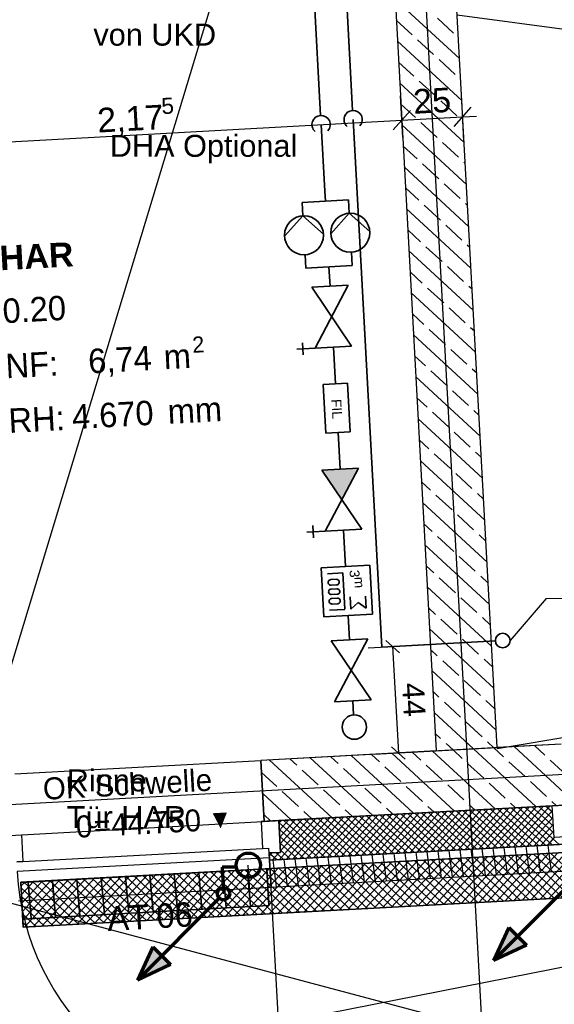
# Model space of a CAD drawing. Extents: x -181 to 1388, y 138 to 979.
# Tile 25 of 82: x 611 to 655, y 296 to 377. Entities that reach past the tile are written whole.
import ezdxf
from ezdxf.lldxf.tags import DXFTag

# ---------------------------------------------------------------- set-up
doc = ezdxf.new("R2010")
doc.units = 0
doc.layers.get('0').update_dxf_attribs({"lineweight": 25})
for name, color, linetype, lineweight, true_color in [('01AFU Allgemein Bemaßung', 7, 'Continuous', 25, 0x848484), ('20 Außenwände', 7, 'Continuous', 25, 0x848484), ('20 Bodenaufbau - Gefällelinien', 7, 'Continuous', 25, 0x848484), ('20 Dach Stb-Decke', 7, 'Continuous', 25, 0x848484), ('20 Höhen Schwellen', 7, 'Continuous', 25, 0x848484), ('20 Innenwände', 7, 'Continuous', 25, 0x848484), ('20 Räume Innen', 7, 'Continuous', 25, 0x848484), ('70 Bodenabläufe+Rinnen', 7, 'Continuous', 25, 0x848484), ('A-0', 7, 'Continuous', 25, 0x848484), ('S_Betriebswasser', 3, 'Buchstabe-B', 35, 0x00ff00), ('S_Einrichtung', 7, 'Continuous', 35, 0x9dff9d), ('S_Kaltwasser', 3, 'Continuous', 35, 0x00ff00), ('S_Mass', 150, 'Continuous', 25, 0x007fff), ('S_Schmutzwasser', 5, 'Continuous', 70, 0x0000ff)]:
    doc.layers.add(name, color=color, linetype=linetype, lineweight=lineweight, true_color=true_color)
for name, color, linetype, lineweight in [('02 Raster Gebäude', 7, 'Continuous', 25), ('S_Beschriftung', 7, 'Continuous', 25), ('X_Geometrie', 7, 'Continuous', 25), ('X_Text', 7, 'Continuous', 25)]:
    doc.layers.add(name, color=color, linetype=linetype, lineweight=lineweight)
doc.styles.get("Standard").update_dxf_attribs({"font": 'arial.ttf'})
tags = doc.linetypes.add('Buchstabe-B', pattern='A,82,-6,["B",Standard,S=3.6,R=0,X=-3.6,Y=-1.8],-2', length=90).pattern_tags.tags
tags[15:16] = [DXFTag(74, 4), DXFTag(75, 0), DXFTag(340, '0'), DXFTag(46, 0.0), DXFTag(50, 0.0), DXFTag(44, 0.0), DXFTag(45, 0.0)]
tags[4:5] = [DXFTag(74, 4), DXFTag(75, 0), DXFTag(340, '0'), DXFTag(46, 0.0), DXFTag(50, 0.0), DXFTag(44, 0.0), DXFTag(45, 0.0)]
tags = doc.linetypes.add('Raster', pattern=[0.2, 0.1, -0.05, 0, -0.05]).pattern_tags.tags
tags[10:11] = [DXFTag(74, 4), DXFTag(75, 0), DXFTag(340, '0'), DXFTag(46, 1.0), DXFTag(50, 0.0), DXFTag(44, 0.0), DXFTag(45, 0.0)]
tags[8:9] = [DXFTag(74, 4), DXFTag(75, 0), DXFTag(340, '0'), DXFTag(46, 1.0), DXFTag(50, 0.0), DXFTag(44, 0.0), DXFTag(45, 0.0)]
tags[6:7] = [DXFTag(74, 4), DXFTag(75, 0), DXFTag(340, '0'), DXFTag(46, 1.0), DXFTag(50, 0.0), DXFTag(44, 0.0), DXFTag(45, 0.0)]
tags[4:5] = [DXFTag(74, 4), DXFTag(75, 0), DXFTag(340, '0'), DXFTag(46, 1.0), DXFTag(50, 0.0), DXFTag(44, 0.0), DXFTag(45, 0.0)]
tags = doc.linetypes.add('Öffnungslinie Tür Fenster', pattern=[0.115, 0.075, -0.04]).pattern_tags.tags
tags[6:7] = [DXFTag(74, 4), DXFTag(75, 0), DXFTag(340, '0'), DXFTag(46, 1.0), DXFTag(50, 0.0), DXFTag(44, 0.0), DXFTag(45, 0.0)]
tags[4:5] = [DXFTag(74, 4), DXFTag(75, 0), DXFTag(340, '0'), DXFTag(46, 1.0), DXFTag(50, 0.0), DXFTag(44, 0.0), DXFTag(45, 0.0)]

# ---------------------------------------------------------------- blocks, each defined once
blk = doc.blocks.new('Referenz-A07F5V09WF')
at = {"layer": '01AFU Allgemein Bemaßung', "lineweight": -2}
for p, q in [((642.49, 367.373), (642.303, 370.774)), ((647.512, 367.053), (647.326, 370.454)), ((643.121, 369.567), (641.705, 367.987)), ((646.695, 368.26), (648.111, 369.84)), ((598.98, 366.4), (642.413, 368.777)), ((642.413, 368.777), (647.403, 369.05)), ((647.403, 369.05), (648.526, 369.112))]:
    blk.add_line(p, q, dxfattribs=at)
at = {"layer": '02 Raster Gebäude', "linetype": 'Raster', "lineweight": -2, "ltscale": 56.250004}
for p, q in [((613.839, 936.464), (650.815, 260.979)), ((590.245, 257.658), (746.644, 773.475)), ((316.317, 382.714), (761.633, 264.488)), ((324.283, 234.21), (1008.61, 368.911)), ((1006.724, 334.399), (323.163, 296.981))]:
    blk.add_line(p, q, dxfattribs=at)
at = {"layer": '20 Außenwände', "lineweight": -2}
for p, q in [((645.238, 317.115), (630.864, 316.328)), ((643.971, 316.362), (643.271, 317.008)), ((650.068, 312.372), (644.942, 317.099)), ((647.362, 316.5), (646.613, 317.191)), ((653.41, 312.555), (648.284, 317.282)), ((650.754, 316.637), (649.955, 317.373)), ((655.473, 317.676), (650.231, 317.389)), ((655.69, 313.718), (651.626, 317.465)), ((654.145, 316.774), (653.297, 317.556)), ((610.695, 315.224), (630.864, 316.328)), ((631.138, 311.336), (630.864, 316.328)), ((636.7, 311.64), (631.574, 316.367)), ((633.797, 315.95), (633.245, 316.459)), ((640.042, 311.823), (634.916, 316.55)), ((637.188, 316.087), (636.587, 316.642)), ((643.384, 312.006), (638.258, 316.733)), ((640.58, 316.225), (639.929, 316.825)), ((646.726, 312.189), (641.6, 316.916)), ((652.518, 315.01), (651.195, 316.23)), ((655.595, 315.437), (654.586, 316.368)), ((635.561, 314.323), (634.238, 315.543)), ((638.953, 314.46), (637.629, 315.68)), ((642.344, 314.598), (641.021, 315.818)), ((645.735, 314.735), (644.412, 315.955)), ((649.127, 314.873), (647.803, 316.093)), ((632.17, 314.185), (630.919, 315.339)), ((654.282, 313.383), (652.959, 314.603)), ((633.934, 312.558), (632.611, 313.779)), ((637.326, 312.696), (636.002, 313.916)), ((640.717, 312.833), (639.394, 314.053)), ((644.108, 312.971), (642.785, 314.191)), ((647.5, 313.108), (646.176, 314.328)), ((650.891, 313.246), (649.568, 314.466)), ((633.358, 311.458), (631.013, 313.62)), ((655.081, 312.647), (654.724, 312.976)), ((632.336, 311.402), (654.748, 312.628)), ((635.029, 311.549), (634.376, 312.152)), ((638.371, 311.732), (637.767, 312.289)), ((641.713, 311.915), (641.158, 312.427)), ((642.525, 308.755), (645.545, 312.125)), ((643.09, 308.785), (646.11, 312.156)), ((643.655, 308.816), (646.675, 312.186)), ((644.22, 308.847), (647.24, 312.217)), ((645.055, 312.098), (644.55, 312.564)), ((644.784, 308.878), (647.805, 312.248)), ((645.349, 308.909), (648.37, 312.279)), ((649.103, 309.115), (645.732, 312.135)), ((645.914, 308.94), (648.934, 312.31)), ((649.667, 309.145), (646.297, 312.166)), ((646.479, 308.971), (649.499, 312.341)), ((650.232, 309.176), (646.862, 312.197)), ((647.044, 309.002), (650.064, 312.372)), ((650.797, 309.207), (647.427, 312.228)), ((647.609, 309.033), (650.629, 312.403)), ((648.397, 312.281), (647.941, 312.701)), ((651.362, 309.238), (647.992, 312.259)), ((648.173, 309.064), (651.194, 312.434)), ((651.927, 309.269), (648.557, 312.289)), ((648.738, 309.095), (651.759, 312.465)), ((652.492, 309.3), (649.122, 312.32)), ((649.303, 309.126), (652.323, 312.496)), ((653.056, 309.331), (649.686, 312.351)), ((649.868, 309.156), (652.888, 312.527)), ((653.621, 309.362), (650.251, 312.382)), ((650.433, 309.187), (653.453, 312.557)), ((654.186, 309.393), (650.816, 312.413)), ((650.998, 309.218), (654.018, 312.588)), ((651.739, 312.464), (651.332, 312.839)), ((654.751, 309.424), (651.381, 312.444)), ((651.563, 309.249), (654.583, 312.619)), ((655.316, 309.455), (651.946, 312.475)), ((652.127, 309.28), (654.77, 312.228)), ((654.87, 310.391), (652.511, 312.506)), ((654.839, 310.956), (653.075, 312.537)), ((654.808, 311.521), (653.64, 312.568)), ((654.777, 312.086), (654.205, 312.599)), ((654.748, 312.628), (656.205, 312.708)), ((654.748, 312.628), (655.746, 312.683)), ((654.89, 310.032), (654.748, 312.628)), ((632.336, 311.402), (630.878, 311.322)), ((630.878, 311.322), (630.998, 309.125)), ((631.687, 311.366), (631.107, 311.901)), ((632.336, 311.402), (631.138, 311.336)), ((632.478, 308.805), (632.336, 311.402)), ((632.348, 311.183), (632.554, 311.413)), ((632.358, 308.198), (635.378, 311.568)), ((632.379, 310.619), (633.119, 311.444)), ((632.41, 310.054), (633.684, 311.475)), ((632.441, 309.489), (634.249, 311.506)), ((632.472, 308.924), (634.813, 311.537)), ((636.111, 308.403), (632.741, 311.424)), ((632.923, 308.229), (635.943, 311.599)), ((636.676, 308.434), (633.306, 311.455)), ((633.488, 308.26), (636.508, 311.63)), ((637.241, 308.465), (633.871, 311.486)), ((634.052, 308.291), (637.073, 311.661)), ((637.806, 308.496), (634.436, 311.516)), ((634.617, 308.322), (637.638, 311.692)), ((638.371, 308.527), (635.001, 311.547)), ((635.182, 308.353), (638.202, 311.723)), ((638.935, 308.558), (635.565, 311.578)), ((635.747, 308.383), (638.767, 311.754)), ((639.5, 308.589), (636.13, 311.609)), ((636.312, 308.414), (639.332, 311.785)), ((640.065, 308.62), (636.695, 311.64)), ((636.877, 308.445), (639.897, 311.815)), ((640.63, 308.651), (637.26, 311.671)), ((637.442, 308.476), (640.462, 311.846)), ((641.195, 308.682), (637.825, 311.702)), ((638.006, 308.507), (641.027, 311.877)), ((641.76, 308.713), (638.39, 311.733)), ((638.571, 308.538), (641.592, 311.908)), ((642.325, 308.744), (638.954, 311.764)), ((639.136, 308.569), (642.156, 311.939)), ((642.889, 308.774), (639.519, 311.795)), ((639.701, 308.6), (642.721, 311.97)), ((643.454, 308.805), (640.084, 311.826)), ((640.266, 308.631), (643.286, 312.001)), ((644.019, 308.836), (640.649, 311.857)), ((640.831, 308.662), (643.851, 312.032)), ((644.584, 308.867), (641.214, 311.888)), ((641.395, 308.693), (644.416, 312.063)), ((645.149, 308.898), (641.779, 311.918)), ((641.96, 308.724), (644.981, 312.094)), ((645.714, 308.929), (642.343, 311.949)), ((646.278, 308.96), (642.908, 311.98)), ((646.843, 308.991), (643.473, 312.011)), ((647.408, 309.022), (644.038, 312.042)), ((647.973, 309.053), (644.603, 312.073)), ((648.538, 309.084), (645.168, 312.104)), ((652.692, 309.311), (654.8, 311.663)), ((635.546, 308.373), (632.345, 311.242)), ((634.982, 308.342), (632.376, 310.677)), ((653.257, 309.342), (654.831, 311.099)), ((653.822, 309.373), (654.862, 310.534)), ((609.77, 310.166), (611.228, 310.246)), ((611.228, 310.246), (611.348, 308.049)), ((634.417, 308.311), (632.407, 310.112)), ((654.387, 309.404), (654.953, 310.036)), ((656.348, 310.112), (654.89, 310.032)), ((655.828, 310.084), (654.89, 310.032)), ((610.849, 308.022), (631.498, 309.152)), ((630.998, 309.125), (631.498, 309.152)), ((631.498, 309.152), (631.541, 308.354)), ((631.498, 309.152), (631.52, 308.753)), ((631.572, 308.155), (655.861, 309.485)), ((633.852, 308.28), (632.437, 309.547)), ((633.287, 308.249), (632.468, 308.983)), ((645.671, 306.723), (645.39, 308.911)), ((646.572, 306.773), (646.291, 308.961)), ((647.473, 306.822), (647.192, 309.01)), ((648.374, 306.871), (648.093, 309.059)), ((649.276, 306.921), (648.994, 309.109)), ((650.177, 306.97), (649.895, 309.158)), ((651.078, 307.019), (650.797, 309.207)), ((651.979, 307.069), (651.698, 309.257)), ((652.88, 307.118), (652.599, 309.306)), ((653.781, 307.167), (653.5, 309.355)), ((654.682, 307.217), (654.401, 309.405)), ((631.541, 308.354), (610.892, 307.223)), ((631.52, 308.753), (632.478, 308.805)), ((631.539, 308.754), (632.478, 308.805)), ((631.572, 308.155), (631.539, 308.754)), ((632.157, 308.187), (631.54, 308.74)), ((631.541, 308.354), (632.672, 287.704)), ((631.553, 308.499), (631.795, 308.768)), ((631.593, 308.156), (631.571, 308.175)), ((631.693, 305.958), (631.572, 308.155)), ((631.793, 308.167), (632.359, 308.799)), ((632.155, 305.984), (631.874, 308.171)), ((632.722, 308.218), (632.09, 308.784)), ((633.056, 306.033), (632.775, 308.221)), ((633.957, 306.082), (633.676, 308.27)), ((634.859, 306.132), (634.577, 308.319)), ((635.76, 306.181), (635.478, 308.369)), ((636.661, 306.23), (636.38, 308.418)), ((637.562, 306.28), (637.281, 308.467)), ((638.463, 306.329), (638.182, 308.517)), ((639.364, 306.378), (639.083, 308.566)), ((640.265, 306.427), (639.984, 308.615)), ((641.166, 306.477), (640.885, 308.665)), ((642.067, 306.526), (641.786, 308.714)), ((642.968, 306.575), (642.687, 308.763)), ((643.869, 306.625), (643.588, 308.813)), ((644.77, 306.674), (644.489, 308.862)), ((611.348, 308.049), (610.849, 308.022)), ((631.693, 305.958), (655.981, 307.288)), ((611.003, 304.826), (631.693, 305.958))]:
    blk.add_line(p, q, dxfattribs=at)
blk.add_ellipse((631.541, 308.354), major_axis=(-20.649, -1.13), ratio=1, start_param=0, end_param=1.570796, dxfattribs=at)
at = {"layer": '20 Bodenaufbau - Gefällelinien', "linetype": 'Öffnungslinie Tür Fenster', "lineweight": -2, "ltscale": 56.250004}
for p, q in [((646.948, 377.411), (681.215, 372.84)), ((683.948, 322.915), (650.241, 317.289))]:
    blk.add_line(p, q, dxfattribs=at)
at = {"layer": '20 Dach Stb-Decke', "linetype": 'Öffnungslinie Tür Fenster', "lineweight": -2, "ltscale": 56.250004}
blk.add_line((584.952, 308.808), (766.772, 318.76), dxfattribs=at)
at = {"layer": '20 Innenwände', "lineweight": -2}
for p, q in [((650.231, 317.389), (642.475, 459.076)), ((641.849, 379.028), (645.238, 317.115)), ((647.141, 373.834), (641.867, 378.696)), ((643.261, 375.779), (641.961, 376.977)), ((646.652, 375.917), (645.329, 377.137)), ((647.329, 370.395), (642.056, 375.258)), ((645.025, 374.152), (643.702, 375.372)), ((643.398, 372.388), (642.15, 373.539)), ((646.79, 372.525), (645.466, 373.745)), ((647.517, 366.957), (642.244, 371.82)), ((645.163, 370.761), (643.84, 371.981)), ((647.235, 372.114), (647.231, 372.118)), ((646.927, 369.134), (645.604, 370.354)), ((643.536, 368.996), (642.338, 370.101)), ((645.3, 367.369), (643.977, 368.59)), ((647.423, 368.676), (647.368, 368.727)), ((647.706, 363.519), (642.432, 368.382)), ((643.673, 365.605), (642.526, 366.663)), ((647.065, 365.743), (645.741, 366.963)), ((647.894, 360.081), (642.62, 364.944)), ((645.438, 363.978), (644.114, 365.198)), ((647.612, 365.238), (647.506, 365.336)), ((643.811, 362.214), (642.714, 363.225)), ((647.202, 362.351), (645.879, 363.571)), ((648.082, 356.643), (642.808, 361.506)), ((645.575, 360.587), (644.252, 361.807)), ((647.8, 361.8), (647.643, 361.944)), ((643.948, 358.822), (642.902, 359.787)), ((647.34, 358.96), (646.016, 360.18)), ((645.713, 357.195), (644.389, 358.416)), ((647.988, 358.362), (647.781, 358.553)), ((648.27, 353.205), (642.997, 358.068)), ((647.477, 355.569), (646.154, 356.789)), ((644.086, 355.431), (643.091, 356.349)), ((645.85, 353.804), (644.527, 355.024)), ((648.176, 354.924), (647.918, 355.162)), ((648.458, 349.767), (643.185, 354.63)), ((647.615, 352.177), (646.291, 353.397)), ((644.223, 352.04), (643.279, 352.911)), ((648.364, 351.486), (648.056, 351.77)), ((648.647, 346.329), (643.373, 351.191)), ((645.988, 350.413), (644.664, 351.633)), ((644.361, 348.648), (643.467, 349.472)), ((647.752, 348.786), (646.429, 350.006)), ((648.835, 342.891), (643.561, 347.753)), ((646.125, 347.021), (644.802, 348.242)), ((648.553, 348.048), (648.193, 348.379)), ((644.498, 345.257), (643.655, 346.034)), ((647.889, 345.395), (646.566, 346.615)), ((646.263, 343.63), (644.939, 344.85)), ((648.741, 344.61), (648.331, 344.988)), ((649.023, 339.452), (643.749, 344.315)), ((648.027, 342.003), (646.704, 343.223)), ((644.636, 341.866), (643.844, 342.596)), ((646.4, 340.239), (645.077, 341.459)), ((648.929, 341.171), (648.468, 341.597)), ((649.211, 336.014), (643.938, 340.877)), ((648.164, 338.612), (646.841, 339.832)), ((644.773, 338.474), (644.032, 339.158)), ((646.537, 336.848), (645.214, 338.068)), ((649.117, 337.733), (648.606, 338.205)), ((649.399, 332.576), (644.126, 337.439)), ((648.302, 335.221), (646.979, 336.441)), ((644.911, 335.083), (644.22, 335.72)), ((649.305, 334.295), (648.743, 334.814)), ((649.588, 329.138), (644.314, 334.001)), ((646.675, 333.456), (645.352, 334.676)), ((648.439, 331.829), (647.116, 333.049)), ((645.048, 331.692), (644.408, 332.282)), ((646.812, 330.065), (645.489, 331.285)), ((649.494, 330.857), (648.88, 331.423)), ((649.776, 325.7), (644.502, 330.563)), ((648.577, 328.438), (647.254, 329.658)), ((645.186, 328.3), (644.596, 328.844)), ((646.95, 326.674), (645.627, 327.894)), ((649.682, 327.419), (649.018, 328.031)), ((649.964, 322.262), (644.69, 327.125)), ((648.714, 325.047), (647.391, 326.267)), ((645.323, 324.909), (644.785, 325.406)), ((647.087, 323.282), (645.764, 324.502)), ((649.87, 323.981), (649.155, 324.64)), ((650.152, 318.824), (644.879, 323.687)), ((648.852, 321.655), (647.528, 322.875)), ((645.46, 321.518), (644.973, 321.968)), ((647.225, 319.891), (645.902, 321.111)), ((650.058, 320.543), (649.293, 321.249)), ((648.284, 317.282), (645.067, 320.248)), ((648.989, 318.264), (647.666, 319.484)), ((645.598, 318.126), (645.161, 318.529)), ((649.955, 317.373), (649.43, 317.857)), ((646.613, 317.191), (646.039, 317.72))]:
    blk.add_line(p, q, dxfattribs=at)
at = {"layer": '70 Bodenabläufe+Rinnen', "lineweight": -2}
for p, q in [((611.18, 306.358), (686.113, 310.459)), ((658.06, 308.924), (654.461, 305.021)), ((643.018, 308.1), (639.42, 304.198)), ((643.735, 308.14), (640.136, 304.237)), ((644.451, 308.179), (640.852, 304.276)), ((645.167, 308.218), (641.569, 304.316)), ((645.883, 308.257), (642.285, 304.355)), ((646.6, 308.297), (643.001, 304.394)), ((647.257, 304.627), (643.463, 308.125)), ((647.316, 308.336), (643.717, 304.433)), ((647.953, 304.665), (644.159, 308.163)), ((648.032, 308.375), (644.434, 304.472)), ((648.649, 304.703), (644.856, 308.201)), ((648.748, 308.414), (645.15, 304.512)), ((649.345, 304.741), (645.552, 308.239)), ((649.465, 308.453), (645.866, 304.551)), ((650.042, 304.779), (646.248, 308.277)), ((650.181, 308.493), (646.582, 304.59)), ((650.738, 304.818), (646.944, 308.315)), ((650.897, 308.532), (647.299, 304.629)), ((651.434, 304.856), (647.641, 308.354)), ((651.613, 308.571), (648.015, 304.668)), ((652.13, 304.894), (648.337, 308.392)), ((652.33, 308.61), (648.731, 304.708)), ((652.827, 304.932), (649.033, 308.43)), ((653.046, 308.649), (649.448, 304.747)), ((653.523, 304.97), (649.729, 308.468)), ((653.762, 308.689), (650.164, 304.786)), ((654.219, 305.008), (650.426, 308.506)), ((654.479, 308.728), (650.88, 304.825)), ((654.915, 305.046), (651.122, 308.544)), ((655.195, 308.767), (651.596, 304.865)), ((655.612, 305.084), (651.818, 308.582)), ((655.911, 308.806), (652.313, 304.904)), ((656.308, 305.122), (652.514, 308.62)), ((656.627, 308.845), (653.029, 304.943)), ((657.004, 305.161), (653.211, 308.658)), ((657.344, 308.885), (653.745, 304.982)), ((657.7, 305.199), (653.907, 308.697)), ((658.397, 305.237), (654.603, 308.735)), ((628.693, 307.316), (625.094, 303.414)), ((629.409, 307.356), (625.811, 303.453)), ((630.125, 307.395), (626.527, 303.492)), ((630.842, 307.434), (627.243, 303.531)), ((631.558, 307.473), (627.959, 303.571)), ((631.939, 303.788), (628.146, 307.286)), ((632.274, 307.512), (628.676, 303.61)), ((632.635, 303.827), (628.842, 307.324)), ((632.99, 307.552), (629.392, 303.649)), ((633.332, 303.865), (629.538, 307.363)), ((633.707, 307.591), (630.108, 303.688)), ((634.028, 303.903), (630.234, 307.401)), ((634.423, 307.63), (630.825, 303.727)), ((634.724, 303.941), (630.931, 307.439)), ((635.139, 307.669), (631.541, 303.767)), ((635.42, 303.979), (631.627, 307.477)), ((635.856, 307.708), (632.257, 303.806)), ((636.117, 304.017), (632.323, 307.515)), ((636.572, 307.748), (632.973, 303.845)), ((636.813, 304.055), (633.019, 307.553)), ((637.288, 307.787), (633.69, 303.884)), ((637.509, 304.093), (633.716, 307.591)), ((638.004, 307.826), (634.406, 303.924)), ((638.205, 304.131), (634.412, 307.629)), ((638.902, 304.17), (635.108, 307.667)), ((638.721, 307.865), (635.122, 303.963)), ((639.598, 304.208), (635.804, 307.706)), ((639.437, 307.904), (635.838, 304.002)), ((640.294, 304.246), (636.501, 307.744)), ((640.153, 307.944), (636.555, 304.041)), ((640.99, 304.284), (637.197, 307.782)), ((640.869, 307.983), (637.271, 304.08)), ((641.687, 304.322), (637.893, 307.82)), ((641.586, 308.022), (637.987, 304.12)), ((642.383, 304.36), (638.589, 307.858)), ((642.302, 308.061), (638.703, 304.159)), ((643.079, 304.398), (639.286, 307.896)), ((643.775, 304.436), (639.982, 307.934)), ((644.472, 304.475), (640.678, 307.972)), ((645.168, 304.513), (641.374, 308.011)), ((645.864, 304.551), (642.071, 308.049)), ((646.56, 304.589), (642.767, 308.087)), ((613.651, 306.493), (611.312, 303.956)), ((614.367, 306.532), (611.35, 303.259)), ((686.315, 306.765), (611.382, 302.663)), ((615.084, 306.571), (611.485, 302.669)), ((615.8, 306.611), (612.201, 302.708)), ((616.516, 306.65), (612.918, 302.747)), ((617.318, 302.988), (613.524, 306.486)), ((617.232, 306.689), (613.634, 302.786)), ((618.014, 303.026), (614.221, 306.524)), ((617.949, 306.728), (614.35, 302.826)), ((618.71, 303.064), (614.917, 306.562)), ((618.665, 306.767), (615.067, 302.865)), ((619.406, 303.102), (615.613, 306.6)), ((619.381, 306.807), (615.783, 302.904)), ((620.103, 303.141), (616.309, 306.638)), ((620.098, 306.846), (616.499, 302.943)), ((620.799, 303.179), (617.006, 306.677)), ((620.814, 306.885), (617.215, 302.983)), ((621.495, 303.217), (617.702, 306.715)), ((621.53, 306.924), (617.932, 303.022)), ((622.191, 303.255), (618.398, 306.753)), ((622.246, 306.963), (618.648, 303.061)), ((622.888, 303.293), (619.094, 306.791)), ((622.963, 307.003), (619.364, 303.1)), ((623.584, 303.331), (619.791, 306.829)), ((623.679, 307.042), (620.08, 303.139)), ((624.28, 303.369), (620.487, 306.867)), ((624.395, 307.081), (620.797, 303.179)), ((624.976, 303.407), (621.183, 306.905)), ((625.111, 307.12), (621.513, 303.218)), ((625.673, 303.445), (621.879, 306.943)), ((625.828, 307.159), (622.229, 303.257)), ((626.369, 303.484), (622.576, 306.981)), ((626.544, 307.199), (622.946, 303.296)), ((627.065, 303.522), (623.272, 307.02)), ((627.26, 307.238), (623.662, 303.335)), ((627.761, 303.56), (623.968, 307.058)), ((627.977, 307.277), (624.378, 303.375)), ((628.458, 303.598), (624.664, 307.096)), ((629.154, 303.636), (625.361, 307.134)), ((629.85, 303.674), (626.057, 307.172)), ((630.547, 303.712), (626.753, 307.21)), ((631.243, 303.75), (627.449, 307.248)), ((611.382, 302.663), (611.18, 306.358)), ((611.502, 306.375), (611.197, 306.044)), ((614.533, 302.836), (611.205, 305.904)), ((612.219, 306.415), (611.235, 305.348)), ((612.935, 306.454), (611.273, 304.652)), ((615.229, 302.874), (611.435, 306.372)), ((615.925, 302.912), (612.132, 306.41)), ((616.621, 302.95), (612.828, 306.448)), ((613.836, 302.798), (611.244, 305.188)), ((613.14, 302.759), (611.283, 304.472)), ((612.444, 302.721), (611.322, 303.755)), ((611.748, 302.683), (611.362, 303.039))]:
    blk.add_line(p, q, dxfattribs=at)
at = {"layer": 'A-0', "linetype": 'Continuous', "lineweight": -2, "ltscale": 312.5}
for p, q in [((650.231, 317.389), (642.748, 454.083)), ((637.756, 453.81), (645.238, 317.115)), ((655.473, 317.676), (630.864, 316.328)), ((645.238, 317.115), (650.231, 317.389)), ((630.864, 316.328), (631.138, 311.336)), ((632.336, 311.402), (654.748, 312.628)), ((654.748, 312.628), (632.336, 311.402)), ((654.748, 312.628), (655.746, 312.683)), ((654.89, 310.032), (654.748, 312.628)), ((631.138, 311.336), (632.336, 311.402)), ((632.336, 311.402), (632.478, 308.805)), ((686.113, 310.459), (611.18, 306.358)), ((655.828, 310.084), (654.89, 310.032)), ((655.861, 309.485), (631.572, 308.155)), ((631.572, 308.155), (655.861, 309.485)), ((632.478, 308.805), (631.539, 308.754)), ((631.539, 308.754), (631.572, 308.155)), ((631.572, 308.155), (631.693, 305.958)), ((631.693, 305.958), (655.981, 307.288)), ((611.382, 302.663), (686.315, 306.765)), ((611.18, 306.358), (611.382, 302.663))]:
    blk.add_line(p, q, dxfattribs=at)
at = {"layer": '01AFU Allgemein Bemaßung', "linetype": 'ByBlock', "lineweight": -2, "ltscale": 40.625, "attachment_point": 1, "rotation": 3.1332}
for s, insert, char_height in [('{\\fArial;25}', (643.286, 371.295), 2), ('{\\fArial;5}', (622.673, 370.588), 1.32), ('{\\fArial;2,17}', (617.394, 369.759), 2)]:
    blk.add_mtext(s, dxfattribs=dict(at, insert=insert, char_height=char_height))
at = {"layer": '20 Außenwände', "linetype": 'Continuous', "lineweight": -2, "ltscale": 56.250004, "char_height": 2, "attachment_point": 1, "rotation": 3.1332}
for s, insert in [('{\\fCentury Gothic;AT}', (618.215, 304.361)), ('{\\fCentury Gothic;06}', (622.244, 304.581))]:
    blk.add_mtext(s, dxfattribs=dict(at, insert=insert))
at = {"layer": '20 Höhen Schwellen', "lineweight": -2, "attachment_point": 1, "rotation": 3.1332}
for s, insert, char_height in [('{\\fCentury Gothic;Schwelle}', (617.186, 315.131), 1.8), ('{\\fCentury Gothic;OK}', (612.949, 314.899), 1.8), ('{\\fCentury Gothic;44.750}', (618.551, 311.952), 1.8), ('{\\fCentury Gothic;▼}', (626.49, 312.237), 1.5), ('{\\fCentury Gothic;0}', (615.651, 311.794), 1.8), ('{\\fCentury Gothic;=}', (617.105, 311.873), 1.8)]:
    blk.add_mtext(s, dxfattribs=dict(at, insert=insert, char_height=char_height))
at = {"layer": '20 Räume Innen', "linetype": 'Continuous', "lineweight": -2, "ltscale": 40.625, "attachment_point": 1, "rotation": 3.1332}
for s, insert, char_height in [('{\\fArial|b1|i0;HAR}', (609.397, 358.475), 2), ('{\\fCentury Gothic;0.20}', (609.634, 354.138), 2), ('{\\fCentury Gothic;2}', (625.205, 351.037), 1.32), ('{\\fCentury Gothic;6,74}', (616.65, 350.028), 2), ('{\\fCentury Gothic;NF:}', (609.881, 349.626), 2), ('{\\fCentury Gothic;m}', (622.839, 350.367), 2), ('{\\fCentury Gothic;RH:}', (610.126, 345.148), 2), ('{\\fCentury Gothic;4.670}', (615.323, 345.463), 2), ('{\\fCentury Gothic;mm}', (623.164, 345.892), 2)]:
    blk.add_mtext(s, dxfattribs=dict(at, insert=insert, char_height=char_height))
blk = doc.blocks.new('Schraffur-A07F5V0LWF')
at = {"color": 0, "lineweight": -2}
for p, q in [((630.022, 304.364), (629.76, 307.354)), ((616.035, 303.597), (615.773, 306.588)), ((618.033, 303.707), (617.772, 306.697)), ((620.031, 303.816), (619.77, 306.807)), ((622.029, 303.926), (621.768, 306.916)), ((624.027, 304.035), (623.766, 307.025)), ((626.025, 304.145), (625.764, 307.135)), ((628.023, 304.254), (627.762, 307.244)), ((612.039, 303.378), (611.777, 306.369)), ((614.037, 303.488), (613.775, 306.478))]:
    blk.add_line(p, q, dxfattribs=at)
blk = doc.blocks.new('Polygonsäule-A07F5V19WF')
at = {"color": 0, "linetype": 'ByBlock', "lineweight": -2, "ltscale": 0.35}
for p, q in [((611.184, 306.336), (631.353, 307.441)), ((631.353, 307.441), (631.517, 304.446)), ((611.348, 303.341), (611.184, 306.336)), ((631.517, 304.446), (611.348, 303.341))]:
    blk.add_line(p, q, dxfattribs=at)
blk = doc.blocks.new('Maß-A07F5V3BWF')
at = {"color": 0, "linetype": 'ByBlock', "lineweight": -2, "ltscale": 0.25}
for p, q in [((642.221, 325.157), (641.104, 326.158)), ((639.666, 325.548), (644.761, 325.827)), ((641.663, 325.657), (642.139, 316.946)), ((640.142, 316.836), (645.238, 317.115)), ((642.698, 316.445), (641.581, 317.446))]:
    blk.add_line(p, q, dxfattribs=at)
at = {"color": 0, "linetype": 'ByBlock', "lineweight": -2, "ltscale": 0.25, "insert": (644.225, 322.753), "char_height": 1.8, "attachment_point": 1, "rotation": 273.13323}
blk.add_mtext('{\\fArial;44}', dxfattribs=at)

msp = doc.modelspace()

# ---------------------------------------------------------------- linework, layer by layer
at = {"layer": 'S_Beschriftung'}
msp.add_line((654.248, 329.59), (651.285, 326.151), dxfattribs=at)
at = {"layer": 'S_Beschriftung', "lineweight": 18}
msp.add_line((654.248, 329.59), (684.548, 329.59), dxfattribs=at)
at = {"layer": 'S_Beschriftung'}
msp.add_circle((654.248, 329.59), 0.01, dxfattribs=at)
at = {"layer": 'S_Betriebswasser', "ltscale": 0.35}
for p, q in [((637.489, 386.05), (638.385, 369.574)), ((638.426, 368.825), (640.777, 325.609)), ((640.777, 325.609), (650.086, 326.118))]:
    msp.add_line(p, q, dxfattribs=at)
at = {"layer": 'S_Betriebswasser', "linetype": 'Continuous'}
msp.add_ellipse((638.426, 368.825), major_axis=(0.558, -0.501), ratio=1, start_param=0, end_param=4.712389, dxfattribs=at)
at = {"layer": 'S_Einrichtung'}
msp.add_circle((650.685, 326.151), 0.6, dxfattribs=at)
at = {"layer": 'S_Kaltwasser'}
for p, q in [((634.837, 385.904), (635.76, 369.164)), ((635.802, 368.415), (636.103, 362.951)), ((636.488, 355.962), (636.531, 355.177)), ((636.807, 350.184), (636.972, 347.189)), ((637.192, 343.195), (637.357, 340.2)), ((637.632, 335.207), (637.797, 332.212)), ((638.017, 328.218), (638.128, 326.221)), ((638.403, 321.228), (638.467, 320.066))]:
    msp.add_line(p, q, dxfattribs=at)
at = {"layer": 'S_Kaltwasser', "color": 7}
for p, q in [((636.147, 362.152), (636.103, 362.951)), ((634.25, 362.048), (638.044, 362.257)), ((638.104, 361.159), (638.044, 362.257)), ((634.31, 360.949), (634.25, 362.048)), ((632.801, 359.264), (634.31, 360.949)), ((634.31, 360.949), (635.996, 359.44)), ((638.104, 361.159), (636.595, 359.473)), ((639.79, 359.649), (638.104, 361.159)), ((634.547, 356.656), (634.486, 357.754)), ((638.341, 356.865), (638.281, 357.963)), ((634.547, 356.656), (638.341, 356.865)), ((636.488, 355.962), (636.444, 356.761)), ((635.034, 355.094), (638.029, 355.259)), ((638.304, 350.267), (635.034, 355.094)), ((638.029, 355.259), (635.309, 350.102)), ((633.811, 350.019), (635.309, 350.102)), ((634.283, 350.546), (634.338, 349.548)), ((635.309, 350.102), (638.304, 350.267)), ((635.973, 347.134), (637.97, 347.244)), ((636.193, 343.14), (635.973, 347.134)), ((637.97, 347.244), (638.19, 343.25)), ((638.19, 343.25), (636.193, 343.14)), ((635.859, 340.117), (638.855, 340.282)), ((635.859, 340.117), (639.13, 335.29)), ((638.855, 340.282), (636.134, 335.125)), ((635.108, 335.569), (635.163, 334.57)), ((634.637, 335.042), (636.134, 335.125)), ((636.134, 335.125), (639.13, 335.29)), ((639.794, 332.322), (635.8, 332.102)), ((640.014, 328.328), (639.794, 332.322)), ((635.8, 332.102), (636.02, 328.108)), ((636.327, 331.63), (637.575, 331.699)), ((637.575, 331.699), (637.739, 328.724)), ((636.589, 331.144), (637.048, 331.169)), ((636.614, 330.687), (637.073, 330.712)), ((637.09, 330.399), (636.631, 330.373)), ((637.115, 329.942), (636.656, 329.917)), ((636.674, 329.603), (637.133, 329.628)), ((636.699, 329.147), (637.158, 329.172)), ((638.185, 329.729), (638.24, 328.731)), ((638.24, 328.731), (638.836, 329.264)), ((638.836, 329.264), (639.488, 328.8)), ((639.488, 328.8), (639.433, 329.798)), ((636.02, 328.108), (640.014, 328.328)), ((636.492, 328.634), (637.74, 328.703)), ((636.63, 326.138), (639.625, 326.303)), ((639.9, 321.311), (636.63, 326.138)), ((639.625, 326.303), (636.905, 321.146)), ((636.905, 321.146), (639.9, 321.311))]:
    msp.add_line(p, q, dxfattribs=at)
for centre in [(634.398, 359.352), (638.193, 359.561)]:
    msp.add_circle(centre, 1.6, dxfattribs=at)
at = {"layer": 'S_Kaltwasser'}
msp.add_circle((638.522, 319.067), 1, dxfattribs=at)
msp.add_ellipse((635.802, 368.415), major_axis=(0.559, -0.5), ratio=1, start_param=0, end_param=4.712389, dxfattribs=at)
at = {"layer": 'S_Kaltwasser', "color": 7}
for centre, major_axis, end_param in [((636.601, 330.915), (-0.013, 0.228), 3.141593), ((637.06, 330.941), (0.013, -0.228), 3.141594), ((636.644, 330.145), (-0.013, 0.228), 3.141593), ((637.102, 330.17), (0.013, -0.228), 3.141596), ((636.686, 329.375), (-0.013, 0.228), 3.141593), ((637.145, 329.4), (0.013, -0.228), 3.141594)]:
    msp.add_ellipse(centre, major_axis=major_axis, ratio=1, start_param=0, end_param=end_param, dxfattribs=at)
msp.add_solid([(635.859, 340.117), (638.855, 340.282), (637.495, 337.703)], dxfattribs=at)
at = {"layer": 'S_Schmutzwasser'}
for p, q in [((628.845, 307.595), (627.688, 307.595)), ((627.688, 307.595), (627.78, 305.913)), ((656.642, 306.658), (649.926, 299.941)), ((627.453, 305.06), (620.737, 298.344)), ((651.193, 302.66), (649.926, 299.941)), ((651.193, 302.66), (652.644, 301.209)), ((622.005, 301.062), (620.737, 298.344)), ((622.005, 301.062), (623.456, 299.611)), ((652.644, 301.209), (649.926, 299.941)), ((623.456, 299.611), (620.737, 298.344))]:
    msp.add_line(p, q, dxfattribs=at)
for centre, radius in [((629.833, 307.748), 1), ((627.807, 305.414), 0.5)]:
    msp.add_circle(centre, radius, dxfattribs=at)
for points in [[(652.644, 301.209), (649.926, 299.941), (651.193, 302.66)], [(623.456, 299.611), (620.737, 298.344), (622.005, 301.062)]]:
    msp.add_solid(points, dxfattribs=at)
at = {"layer": 'X_Geometrie', "ltscale": 0.25}
for p, q in [((627.807, 305.414), (627.688, 307.595)), ((629.954, 305.531), (629.833, 307.748))]:
    msp.add_line(p, q, dxfattribs=at)

# ---------------------------------------------------------------- block references
at = {"color": 8, "lineweight": 25, "ltscale": 1250, "true_color": 0x808080}
msp.add_blockref('Referenz-A07F5V09WF', (0, 0), dxfattribs=at)
at = {"layer": 'S_Einrichtung', "ltscale": 0.35}
for name in ['Polygonsäule-A07F5V19WF', 'Schraffur-A07F5V0LWF']:
    msp.add_blockref(name, (0, 0), dxfattribs=at)
at = {"layer": 'S_Mass', "ltscale": 0.25}
msp.add_blockref('Maß-A07F5V3BWF', (0, 0), dxfattribs=at)

# ---------------------------------------------------------------- texts
at = {"layer": 'S_Kaltwasser', "color": 7, "char_height": 0.8, "attachment_point": 1, "rotation": 273.15523}
for s, insert in [('{\\fArial;FIL}', (637.44, 345.955)), ('{\\fArial;3}', (638.927, 331.964)), ('{\\fArial;m}', (639.316, 331.401))]:
    msp.add_mtext(s, dxfattribs=dict(at, insert=insert))
at = {"layer": 'S_Mass', "insert": (617.133, 376.684), "char_height": 1.8, "attachment_point": 1}
msp.add_mtext('{\\fArial;von UKD}', dxfattribs=at)
at = {"layer": 'X_Text', "ltscale": 0.25, "char_height": 1.8, "attachment_point": 1}
for s, insert in [('{\\fArial;DHA Optional }', (618.479, 367.576)), ('{\\fArial;Rinne }', (614.946, 315.598)), ('{\\fArial;Tür HAR}', (614.946, 312.592))]:
    msp.add_mtext(s, dxfattribs=dict(at, insert=insert))

doc.saveas('drawing.dxf')
